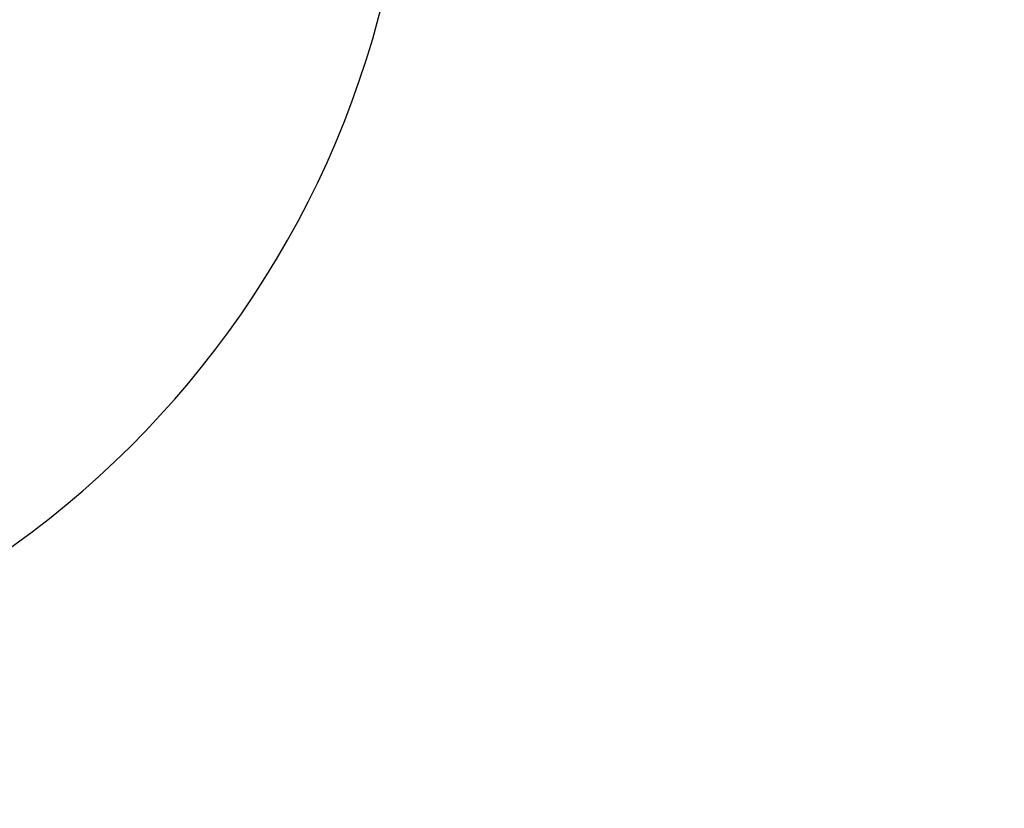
# Model space of a CAD drawing. Extents: x 0 to 16820, y 0 to 11880.
# Tile 54 of 78: x 8586 to 9978, y 5041 to 6157. Entities that reach past the tile are written whole.
import ezdxf

# ---------------------------------------------------------------- set-up
doc = ezdxf.new("R2010")
doc.units = 0
doc.header["$LTSCALE"] = 20
doc.layers.get('0').update_dxf_attribs({"linetype": 'CONTINUOUS'})
doc.styles.add('SLDTEXTSTYLE0', font='TXT', dxfattribs={"width": 0.605})
doc.dimstyles.new('SLDDIMSTYLE1', dxfattribs={"dimtxt": 100, "dimasz": 100, "dimexe": 0, "dimexo": 0.0625, "dimgap": 25, "dimtad": 1, "dimdec": 4, "dimlfac": 20, "dimzin": 12, "dimtxsty": 'SLDTEXTSTYLE0', "dimsah": 1, "dimcen": 0.09, "dimadec": 1, "dimazin": 3, "dimtfac": 1, "dimtofl": 0, "dimtmove": 0, "dimatfit": 3, "dimtolj": 1, "dimtzin": 12})

# ---------------------------------------------------------------- blocks, each defined once
blk = doc.blocks.new('_D_3')
at = {"color": 7, "linetype": 'CONTINUOUS'}
for p, q in [((7831.2, 6507.9), (11819.1, 6507.9)), ((4317.7, 5895.4), (3824.4, 5808.4))]:
    blk.add_line(p, q, dxfattribs=at)
blk.add_arc((7791.2, 6507.9), 3997.9, 190, 0, dxfattribs=at)
for points in [[(11789.1, 6507.9), (11772.8, 6408.1), (11802.8, 6407.7)], [(3854, 5813.6), (3857.8, 5712.6), (3887.3, 5718.2)]]:
    blk.add_solid(points, dxfattribs=at)
at = {"color": 7, "linetype": 'CONTINUOUS', "insert": (7986.8, 2641.2), "char_height": 100, "attachment_point": 1, "rotation": 5, "style": 'SLDTEXTSTYLE0'}
blk.add_mtext('170°', dxfattribs=at)

msp = doc.modelspace()

# ---------------------------------------------------------------- linework, layer by layer
at = {"color": 7, "linetype": 'CONTINUOUS'}
for radius in [3487, 1348]:
    msp.add_arc((7791.1647235, 6507.8716374), radius, 190, 170, dxfattribs=at)

# ---------------------------------------------------------------- dimensions: what is measured, and where the dimension line sits
dim = msp.add_angular_dim_2l(base=(8139.6056329, 2525.1738183), line1=((4357.1400888, 5902.3604418), (6463.6438724, 6273.7938939)), line2=((6833.3630896, 6507.8716374), (7791.1647235, 6507.8716374)), dimstyle='SLDDIMSTYLE1', dxfattribs=at)
dim.commit()
dim.dimension.update_dxf_attribs({"geometry": '_D_3', "text_midpoint": (8139.6056329, 2525.1738183), "dimtype": 162})

doc.saveas('drawing.dxf')
